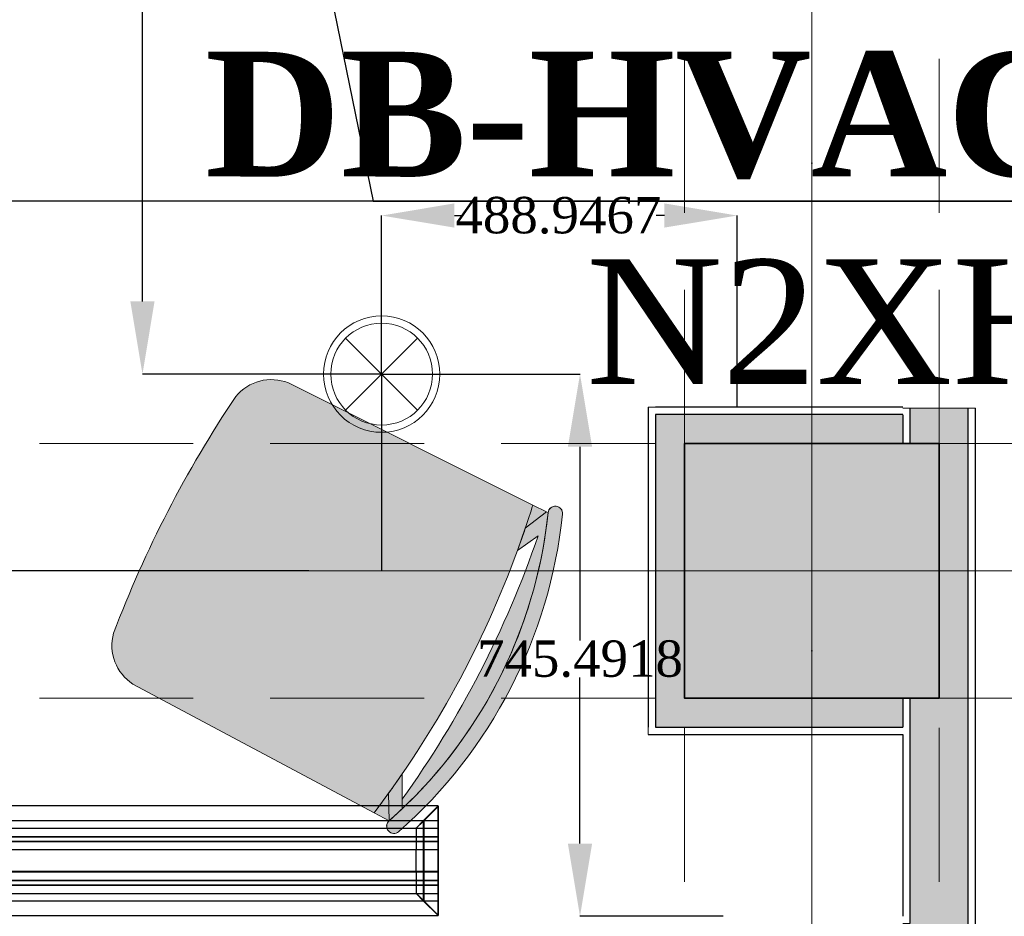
# Model space of a CAD drawing. Header units: inches. Extents: x -78787 to 29484, y -9517 to 23232.
# Tile 179 of 256: x 1241 to 2596, y 5168 to 6401. Entities that reach past the tile are written whole.
import ezdxf
from ezdxf import colors
from ezdxf.entities.mleader import LeaderData, LeaderLine
from ezdxf.enums import TextEntityAlignment as Align
from ezdxf.math import Vec2, Vec3

# ---------------------------------------------------------------- set-up
doc = ezdxf.new("R2010")
doc.units = ezdxf.units.IN
doc.header["$MEASUREMENT"] = 0
doc.linetypes.add('Dot & Dashed', pattern=[670.277762, 317.5, -176.388889, 0, -176.388874])
doc.linetypes.add('Hidden', pattern=[317.5, 211.666667, -105.833333])
for name, color, linetype in [('- განათება', 7, 'Continuous'), ('- მექანიკური ნაწილი', 7, 'Continuous'), ('Edges', 7, 'Continuous'), ('New_Structural - Bearing', 7, 'Continuous'), ('Structural - Bearing', 7, 'Continuous'), ('Structural - Grid', 7, 'Continuous')]:
    doc.layers.add(name, color=color, linetype=linetype)
for name, color, linetype, lineweight in [('New_2D Drafting - General_Pen_No__101', 252, 'Continuous', 13), ('New_Drawing & Figure_Pen_No__1', 7, 'Continuous', 13), ('New_Structural - Bearing_Pen_No__1', 7, 'Continuous', 13), ('Structural - Bearing_Pen_No__20', 1, 'Continuous', 0)]:
    doc.layers.add(name, color=color, linetype=linetype, lineweight=lineweight)
for name, color, linetype, lineweight, true_color in [('New_2D Drafting - General_Pen_No__161', 7, 'Continuous', 13, 0x6a6a6a), ('New_Interior - Lamp_Pen_No__77', 7, 'Continuous', 20, 0xffeb28), ('New_Structural - Bearing_Pen_No__255', 7, 'Continuous', 13, 0xe8e8e8), ('New_Structural - Bearing_Pen_No__5', 7, 'Continuous', 25, 0x40a5ff), ('Structural - Bearing_Pen_No__102', 7, 'Continuous', 13, 0xcccccc), ('Structural - Bearing_Pen_No__161', 7, 'Continuous', 13, 0x6a6a6a), ('Structural - Bearing_Pen_No__28', 7, 'Continuous', 35, 0xa80f02), ('Structural - Grid_Pen_No__81', 7, 'Continuous', 20, 0x6a6a6a)]:
    doc.layers.add(name, color=color, linetype=linetype, lineweight=lineweight, true_color=true_color)
doc.styles.add('CT', font='ARIALN.TTF', dxfattribs={"height": 200})
doc.styles.add('GENERATED_STYLE_2', font='txt')
doc.styles.get("Standard").update_dxf_attribs({"font": 'arial.ttf'})
doc.dimstyles.get("Standard").update_dxf_attribs({"dimtxt": 0.18, "dimasz": 0.18, "dimexe": 0.18, "dimexo": 0.0625, "dimgap": 0.09, "dimtad": 0, "dimtih": 1, "dimtoh": 1, "dimdec": 4, "dimzin": 0, "dimdsep": 46, "dimtxsty": 'Standard', "dimcen": 0.09, "dimadec": 0, "dimazin": 0, "dimtfac": 1, "dimtdec": 4, "dimtofl": 0, "dimtmove": 0, "dimatfit": 3, "dimfxl": 1, "dimtolj": 1, "dimtzin": 0, "dimarcsym": 0})

# ---------------------------------------------------------------- blocks, each defined once
blk = doc.blocks.new('Wall_56', base_point=(-22783.8, 26088.1))
at = {"layer": 'New_Structural - Bearing_Pen_No__255', "linetype": 'Continuous', "lineweight": 13, "true_color": 0xe8e8e8}
for points in [[(-22873.8, 26887), (-22873.8, 26838), (-22833.8, 26838), (-22833.8, 26488), (-22873.8, 26488), (-22873.8, 26178.1), (-22793.8, 26178.1), (-22793.8, 26887)], [(-22873.8, 26098.1), (-22793.8, 26098.1), (-22873.8, 26178.1)], [(-22873.8, 26178.1), (-22793.8, 26098.1), (-22793.8, 26178.1)]]:
    blk.add_hatch(color=254, dxfattribs=at).paths.add_polyline_path(points)
at = {"layer": 'New_Structural - Bearing_Pen_No__1', "color": 7, "linetype": 'Continuous', "lineweight": 13, "flags": 128}
for points in [[(-22873.8, 26887), (-22883.8, 26887)], [(-22793.8, 26887), (-22873.8, 26887)], [(-22783.8, 26887), (-22793.8, 26887)], [(-22783.8, 26088.1), (-22793.8, 26088.1)]]:
    blk.add_lwpolyline(points, dxfattribs=at)
at = {"layer": 'New_Structural - Bearing_Pen_No__5', "color": 161, "linetype": 'Continuous', "lineweight": 25, "true_color": 0x40a5ff}
for p, q in [((-22873.8, 26887), (-22873.8, 26838)), ((-22793.8, 26178.1), (-22793.8, 26887)), ((-22873.8, 26488), (-22873.8, 26178.1)), ((-22883.8, 26178.1), (-22873.8, 26178.1)), ((-22793.8, 26098.1), (-22793.8, 26178.1)), ((-22873.8, 26098.1), (-22793.8, 26098.1))]:
    blk.add_line(p, q, dxfattribs=at)
at = {"layer": 'New_Structural - Bearing_Pen_No__5', "color": 161, "linetype": 'Continuous', "lineweight": 25, "true_color": 0x40a5ff, "flags": 128}
for points in [[(-22783.8, 26088.1), (-22783.8, 26887)], [(-22883.8, 26877.2), (-22883.8, 26838)], [(-22883.8, 26488), (-22883.8, 26448)], [(-22883.8, 26438), (-22883.8, 26188.1)]]:
    blk.add_lwpolyline(points, dxfattribs=at)
blk = doc.blocks.new('Wall_186', base_point=(-22783.8, 26488))
at = {"layer": 'New_Structural - Bearing_Pen_No__255', "linetype": 'Continuous', "lineweight": 13, "true_color": 0xe8e8e8}
for points in [[(-23183.8, 26488), (-23223.8, 26488), (-23223.8, 26448)], [(-23183.8, 26488), (-23223.8, 26448), (-23183.8, 26448)], [(-23183.8, 26448), (-22883.8, 26448), (-22883.8, 26488), (-23183.8, 26488)]]:
    blk.add_hatch(color=254, dxfattribs=at).paths.add_polyline_path(points)
at = {"layer": 'New_Structural - Bearing_Pen_No__1', "color": 7, "linetype": 'Continuous', "lineweight": 13, "flags": 128}
for points in [[(-22883.8, 26488), (-22883.8, 26448)], [(-23233.8, 26438), (-23233.8, 26448)]]:
    blk.add_lwpolyline(points, dxfattribs=at)
at = {"layer": 'New_Structural - Bearing_Pen_No__5', "color": 161, "linetype": 'Continuous', "lineweight": 25, "true_color": 0x40a5ff}
for p, q in [((-23223.8, 26488), (-23223.8, 26448)), ((-23223.8, 26448), (-23183.8, 26448)), ((-23183.8, 26448), (-22883.8, 26448))]:
    blk.add_line(p, q, dxfattribs=at)
at = {"layer": 'New_Structural - Bearing_Pen_No__5', "color": 161, "linetype": 'Continuous', "lineweight": 25, "true_color": 0x40a5ff, "flags": 128}
blk.add_lwpolyline([(-23233.8, 26438), (-22883.8, 26438)], dxfattribs=at)
blk = doc.blocks.new('Wall_187', base_point=(-23183.8, 26488))
at = {"layer": 'New_Structural - Bearing_Pen_No__255', "linetype": 'Continuous', "lineweight": 13, "true_color": 0xe8e8e8}
for points in [[(-23223.8, 26878), (-23183.8, 26838), (-23183.8, 26878)], [(-23223.8, 26838), (-23183.8, 26838), (-23223.8, 26878)], [(-23223.8, 26488), (-23183.8, 26488), (-23183.8, 26838), (-23223.8, 26838)]]:
    blk.add_hatch(color=254, dxfattribs=at).paths.add_polyline_path(points)
at = {"layer": 'New_Structural - Bearing_Pen_No__1', "color": 7, "linetype": 'Continuous', "lineweight": 13, "flags": 128}
blk.add_lwpolyline([(-23233.8, 26888), (-23223.8, 26888)], dxfattribs=at)
at = {"layer": 'New_Structural - Bearing_Pen_No__5', "color": 161, "linetype": 'Continuous', "lineweight": 25, "true_color": 0x40a5ff}
for p, q in [((-23183.8, 26878), (-23223.8, 26878)), ((-23223.8, 26878), (-23223.8, 26838)), ((-23223.8, 26838), (-23223.8, 26488)), ((-23223.8, 26488), (-23223.8, 26448))]:
    blk.add_line(p, q, dxfattribs=at)
at = {"layer": 'New_Structural - Bearing_Pen_No__5', "color": 161, "linetype": 'Continuous', "lineweight": 25, "true_color": 0x40a5ff, "flags": 128}
blk.add_lwpolyline([(-23233.8, 26888), (-23233.8, 26448)], dxfattribs=at)
blk = doc.blocks.new('Wall_188', base_point=(-23183.8, 26838))
at = {"layer": 'New_Structural - Bearing_Pen_No__255', "linetype": 'Continuous', "lineweight": 13, "true_color": 0xe8e8e8}
blk.add_hatch(color=254, dxfattribs=at).paths.add_polyline_path([(-23183.8, 26838), (-22883.8, 26838), (-22883.8, 26878), (-23183.8, 26878)])
at = {"layer": 'New_Structural - Bearing_Pen_No__1', "color": 7, "linetype": 'Continuous', "lineweight": 13, "flags": 128}
blk.add_lwpolyline([(-22883.8, 26838), (-22883.8, 26878)], dxfattribs=at)
at = {"layer": 'New_Structural - Bearing_Pen_No__5', "color": 161, "linetype": 'Continuous', "lineweight": 25, "true_color": 0x40a5ff}
for p, q in [((-23183.8, 26878), (-23223.8, 26878)), ((-22883.8, 26878), (-23183.8, 26878))]:
    blk.add_line(p, q, dxfattribs=at)
at = {"layer": 'New_Structural - Bearing_Pen_No__5', "color": 161, "linetype": 'Continuous', "lineweight": 25, "true_color": 0x40a5ff, "flags": 128}
blk.add_lwpolyline([(-22883.8, 26888), (-23223.8, 26888)], dxfattribs=at)
blk = doc.blocks.new('Column_22', base_point=(-23008.8, 26663))
at = {"layer": 'Structural - Bearing_Pen_No__161', "linetype": 'Continuous', "lineweight": 0, "true_color": 0x6a6a6a}
blk.add_hatch(color=251, dxfattribs=at).paths.add_polyline_path([(-22833.8, 26488), (-22833.8, 26838), (-23183.8, 26838), (-23183.8, 26488)])
at = {"layer": 'Structural - Bearing_Pen_No__20', "color": 1, "linetype": 'Continuous', "lineweight": 0}
for p, q in [((-23008.8, 26743), (-23008.8, 26918)), ((-23088.8, 26663), (-23263.8, 26663)), ((-22928.8, 26663), (-22753.8, 26663)), ((-23008.8, 26583), (-23008.8, 26408))]:
    blk.add_line(p, q, dxfattribs=at)
blk.add_point((-23008.8, 26663), dxfattribs=at)
at = {"layer": 'Structural - Bearing_Pen_No__28', "color": 14, "linetype": 'Continuous', "lineweight": 35, "true_color": 0xa80f02, "flags": 128}
blk.add_lwpolyline([(-22833.8, 26488), (-22833.8, 26838), (-23183.8, 26838), (-23183.8, 26488)], close=True, dxfattribs=at)
blk = doc.blocks.new('Standard grid marker')
at = {"layer": 'Structural - Grid_Pen_No__81', "color": 251, "linetype": 'Continuous', "lineweight": 20, "true_color": 0x6a6a6a}
blk.add_line((1000, 0), (51328.1, 0), dxfattribs=at)
at = {"layer": 'Structural - Grid_Pen_No__81', "color": 251, "lineweight": 20, "true_color": 0x6a6a6a, "style": 'GENERATED_STYLE_2'}
for tag, p in [('AC_MarkerText_1_0', (-100, -144)), ('AC_MarkerText_1_1', (52428.1, -144))]:
    blk.add_attdef(tag, text='', height=100, rotation=180, dxfattribs=at).set_placement(p, align=Align.TOP_CENTER)
blk = doc.blocks.new('Standard grid marker_2')
at = {"layer": 'Structural - Grid_Pen_No__81', "color": 251, "linetype": 'Continuous', "lineweight": 20, "true_color": 0x6a6a6a}
blk.add_line((1000, 0), (27734.9, 0), dxfattribs=at)
at = {"layer": 'Structural - Grid_Pen_No__81', "color": 251, "lineweight": 20, "true_color": 0x6a6a6a, "style": 'GENERATED_STYLE_2'}
for tag, p in [('AC_MarkerText_1_0', (-1.5, -46.7)), ('AC_MarkerText_1_1', (28933.4, -46.7))]:
    blk.add_attdef(tag, text='', height=100, rotation=270, dxfattribs=at).set_placement(p, align=Align.TOP_CENTER)
blk = doc.blocks.new('Beam_5', base_point=(-23008.8, 14663))
at = {"layer": 'Structural - Bearing_Pen_No__102', "color": 254, "linetype": 'Dot & Dashed', "lineweight": 13, "true_color": 0xcccccc}
blk.add_line((-23008.8, 14663), (-23008.8, 39096.2), dxfattribs=at)
at = {"layer": 'Structural - Bearing_Pen_No__102', "color": 254, "linetype": 'Hidden', "lineweight": 13, "true_color": 0xcccccc}
for p, q in [((-23183.8, 26838), (-23183.8, 32488)), ((-22833.8, 26838), (-22833.8, 32488)), ((-23183.8, 20838), (-23183.8, 26488)), ((-22833.8, 20838), (-22833.8, 26488))]:
    blk.add_line(p, q, dxfattribs=at)
blk = doc.blocks.new('Beam_12', base_point=(-47008.8, 26663))
at = {"layer": 'Structural - Bearing_Pen_No__102', "color": 254, "linetype": 'Hidden', "lineweight": 13, "true_color": 0xcccccc}
for p, q in [((-28833.8, 26838), (-23183.8, 26838)), ((-22833.8, 26838), (-17183.8, 26838)), ((-28833.8, 26488), (-23183.8, 26488)), ((-22833.8, 26488), (-17183.8, 26488))]:
    blk.add_line(p, q, dxfattribs=at)
at = {"layer": 'Structural - Bearing_Pen_No__102', "color": 254, "linetype": 'Dot & Dashed', "lineweight": 13, "true_color": 0xcccccc}
blk.add_line((-47008.8, 26663), (991.2, 26663), dxfattribs=at)
blk = doc.blocks.new('lineardiffplan')
blk.add_lwpolyline([(393.1, 274.9), (1492.8, 274.9), (1492.8, 124.4), (393.1, 124.4)], close=True)
at = {"layer": 'Edges'}
for p, q in [((392.8, 274.9), (392.8, 274.6)), ((393.1, 274.9), (392.8, 274.9)), ((422.8, 244.9), (392.8, 274.9)), ((392.8, 274.6), (392.9, 274.5)), ((392.9, 125.2), (392.9, 274.5)), ((412.4, 255), (392.9, 274.5)), ((393.1, 274.9), (393.2, 274.8)), ((393.2, 274.8), (412.7, 255.3)), ((1462.8, 244.9), (1492.8, 274.9)), ((1472.9, 255.3), (1492.4, 274.8)), ((1473.2, 254.9), (1492.8, 274.5)), ((1492.4, 274.8), (1492.5, 274.9)), ((1492.8, 274.9), (1492.5, 274.9)), ((1492.8, 274.5), (1492.8, 274.9)), ((1492.8, 274.5), (1492.8, 274.5)), ((1492.8, 125.4), (1492.8, 274.5)), ((1492.8, 255.3), (392.9, 255.3)), ((392.9, 254.9), (1492.8, 254.9)), ((392.9, 244.9), (1492.8, 244.9)), ((412.4, 144.7), (412.4, 255)), ((412.8, 254.6), (412.4, 255)), ((412.7, 255.3), (413.1, 254.9)), ((412.8, 145.1), (412.8, 254.6)), ((412.8, 254.6), (422.8, 244.6)), ((413.1, 254.9), (423.1, 244.9)), ((422.8, 244.6), (422.8, 244.9)), ((422.8, 244.9), (423.1, 244.9)), ((422.8, 244.6), (422.8, 244.6)), ((422.8, 244.6), (422.8, 233.2)), ((423.1, 244.9), (423.1, 244.9)), ((1472.5, 254.9), (1462.5, 244.9)), ((1462.5, 244.9), (1462.5, 244.9)), ((1462.5, 244.9), (1462.8, 244.9)), ((1462.8, 244.9), (1462.9, 244.6)), ((1462.8, 244.5), (1462.9, 244.6)), ((1462.8, 233.2), (1462.8, 244.5)), ((1462.9, 244.6), (1472.8, 254.5)), ((1472.9, 255.3), (1472.5, 254.9)), ((1472.8, 254.5), (1473.2, 254.9)), ((1472.8, 254.5), (1472.8, 145.3)), ((1473.2, 144.9), (1473.2, 254.9)), ((392.9, 233.2), (1492.8, 233.2)), ((392.9, 233), (1492.8, 233)), ((422.8, 233), (422.8, 233.2)), ((422.8, 226.8), (422.8, 233)), ((1462.8, 233), (1462.8, 233.2)), ((1462.8, 226.8), (1462.8, 233)), ((392.9, 226.8), (1492.8, 226.8)), ((392.9, 226.5), (1492.8, 226.5)), ((422.8, 226.5), (422.8, 226.8)), ((422.8, 214.9), (422.8, 226.5)), ((1462.8, 226.5), (1462.8, 226.8)), ((1462.8, 214.9), (1462.8, 226.5)), ((392.9, 214.9), (1492.8, 214.9)), ((1492.8, 214.8), (392.9, 214.8)), ((422.4, 214.9), (422.3, 214.9)), ((422.8, 214.9), (422.4, 214.9)), ((422.8, 184.9), (422.8, 214.9)), ((423.2, 214.9), (422.8, 214.9)), ((423.2, 214.8), (422.8, 214.9)), ((423.2, 214.8), (423.2, 214.9)), ((423.2, 214.8), (423.2, 184.9)), ((1462.8, 214.9), (1462.4, 214.9)), ((1462.4, 214.9), (1462.4, 214.8)), ((1462.8, 214.9), (1462.4, 214.8)), ((1462.4, 184.9), (1462.4, 214.8)), ((1462.8, 214.9), (1462.8, 184.9)), ((1462.8, 214.9), (1463.2, 214.9)), ((1463.2, 214.9), (1463.3, 214.9)), ((1492.8, 184.9), (392.9, 184.9)), ((422.4, 184.9), (422.3, 184.9)), ((422.8, 184.9), (422.4, 184.9)), ((422.8, 184.9), (423.2, 184.9)), ((422.8, 173.2), (422.8, 184.9)), ((1462.4, 184.9), (1462.8, 184.9)), ((1462.8, 173.2), (1462.8, 184.9)), ((1463.2, 184.9), (1462.8, 184.9)), ((1463.2, 184.9), (1463.3, 184.9)), ((392.9, 173.2), (1492.8, 173.2)), ((392.9, 173), (1492.8, 173)), ((392.9, 166.8), (1492.8, 166.8)), ((392.9, 166.5), (1492.8, 166.5)), ((422.8, 173), (422.8, 173.2)), ((422.8, 173), (422.8, 166.8)), ((422.8, 166.5), (422.8, 166.8)), ((422.8, 155.1), (422.8, 166.5)), ((1462.8, 173), (1462.8, 173.2)), ((1462.8, 166.8), (1462.8, 173)), ((1462.8, 166.5), (1462.8, 166.8)), ((1462.8, 155.3), (1462.8, 166.5)), ((392.8, 124.9), (422.8, 154.9)), ((392.9, 154.9), (1492.8, 154.9)), ((412.8, 145.1), (422.8, 155.1)), ((423.1, 154.8), (413.1, 144.9)), ((422.8, 154.9), (422.8, 155.1)), ((422.8, 155.1), (422.8, 155.1)), ((423.1, 154.8), (422.8, 154.9)), ((423.1, 154.8), (423.1, 154.9)), ((1462.5, 154.8), (1462.4, 154.9)), ((1462.8, 154.9), (1462.5, 154.8)), ((1462.5, 154.8), (1472.4, 144.9)), ((1462.9, 155.2), (1462.8, 155.3)), ((1462.9, 155.2), (1462.8, 154.9)), ((1462.8, 154.9), (1492.8, 124.9)), ((1472.8, 145.3), (1462.9, 155.2)), ((1492.8, 144.9), (392.9, 144.9)), ((392.9, 125.2), (412.4, 144.7)), ((392.9, 144.5), (1492.8, 144.5)), ((412.7, 144.5), (393.2, 124.9)), ((412.8, 145.1), (412.4, 144.7)), ((412.7, 144.5), (413.1, 144.9)), ((1472.4, 144.9), (1472.8, 144.5)), ((1473.2, 144.9), (1472.8, 145.3)), ((1472.8, 144.5), (1492.4, 124.9)), ((1473.2, 144.9), (1492.8, 125.4)), ((392.9, 125.2), (392.8, 125.1)), ((392.8, 125.1), (392.8, 124.9)), ((392.8, 124.9), (393.1, 124.9)), ((393.2, 124.9), (393.1, 124.9)), ((1492.4, 124.9), (1492.8, 124.9)), ((1492.4, 124.9), (1492.4, 124.9)), ((1492.8, 125.3), (1492.8, 125.4)), ((1492.8, 124.9), (1492.8, 125.3))]:
    blk.add_line(p, q, dxfattribs=at)
blk = doc.blocks.new('Recessed Spot')
at = {"layer": 'New_Interior - Lamp_Pen_No__77', "color": 2, "linetype": 'Continuous', "lineweight": 20, "true_color": 0xffeb28}
for q in [(-49.5, 49.5), (49.5, 49.5), (-49.5, -49.5), (49.5, -49.5)]:
    blk.add_line((0, 0), q, dxfattribs=at)
at = {"layer": 'New_Interior - Lamp_Pen_No__77', "color": 2, "linetype": 'Continuous', "lineweight": 20, "true_color": 0xffeb28, "flags": 128}
blk.add_lwpolyline([(80, 0, 1), (-80, 0, 1)], format="xyb", close=True, dxfattribs=at)
at = {"layer": 'New_Interior - Lamp_Pen_No__77', "color": 2, "linetype": 'Continuous', "lineweight": 20, "true_color": 0xffeb28}
blk.add_circle((0, 0), 70, dxfattribs=at)
blk = doc.blocks.new('_DotSmall')
at = {"color": 0, "linetype": 'ByBlock', "const_width": 0.5}
blk.add_lwpolyline([(-0.0625, 0, 1), (0.0625, 0, 1)], format="xyb", close=True, dxfattribs=at)
blk = doc.blocks.new('*D609')
at = {"layer": '- განათება', "color": 0, "lineweight": -2, "transparency": 16777216}
for p, q in [((1739.2, 5914), (2012.2, 5914)), ((2012, 5814), (2012, 5547.9)), ((2012, 5268.5), (2012, 5496.6)), ((2208.8, 5168.5), (2011.8, 5168.5))]:
    blk.add_line(p, q, dxfattribs=at)
at = {"layer": '- განათება', "color": 0, "transparency": 16777216}
for points in [[(1995.3, 5814), (2028.7, 5814), (2012, 5914)], [(1995.3, 5268.5), (2028.7, 5268.5), (2012, 5168.5)]]:
    blk.add_solid(points, dxfattribs=at)
at = {"layer": 'Defpoints', "color": 0, "transparency": 16777216}
for p in [(1739.2, 5914), (2012, 5914), (2208.9, 5168.5)]:
    blk.add_point(p, dxfattribs=at)
at = {"layer": '- განათება', "color": 0, "transparency": 16777216, "insert": (2012, 5522.3), "char_height": 50, "attachment_point": 5}
blk.add_mtext('\\A1;{\\fSylfaen|b0|i0|c0|p18;745.4918}', dxfattribs=at)
blk = doc.blocks.new('*D610')
at = {"layer": '- განათება', "color": 0, "lineweight": -2, "transparency": 16777216}
for p, q in [((1739.2, 5914), (1739.2, 6132.2)), ((1839.2, 6132), (1848.1, 6132)), ((2128.1, 6132), (2116.6, 6132)), ((2228.1, 5868.4), (2228.1, 6132.2))]:
    blk.add_line(p, q, dxfattribs=at)
at = {"layer": '- განათება', "color": 0, "transparency": 16777216}
for points in [[(1839.2, 6148.7), (1839.2, 6115.4), (1739.2, 6132)], [(2128.1, 6148.7), (2128.1, 6115.4), (2228.1, 6132)]]:
    blk.add_solid(points, dxfattribs=at)
at = {"layer": 'Defpoints', "color": 0, "transparency": 16777216}
for p in [(2228.1, 6132), (1739.2, 5914), (2228.1, 5868.4)]:
    blk.add_point(p, dxfattribs=at)
at = {"layer": '- განათება', "color": 0, "transparency": 16777216, "insert": (1982.3, 6132), "char_height": 50, "attachment_point": 5}
blk.add_mtext('\\A1;{\\fSylfaen|b0|i0|c0|p18;488.9467}', dxfattribs=at)
blk = doc.blocks.new('*D611')
at = {"layer": '- განათება', "color": 0, "lineweight": -2, "transparency": 16777216}
for p, q in [((32.8, 5913.9), (32.8, 5643.2)), ((1739.2, 5913.9), (1739.2, 5643.2)), ((132.8, 5643.4), (857.4, 5643.4)), ((1639.2, 5643.4), (1154.5, 5643.4))]:
    blk.add_line(p, q, dxfattribs=at)
at = {"layer": '- განათება', "color": 0, "transparency": 16777216}
for points in [[(132.8, 5660), (132.8, 5626.7), (32.8, 5643.4)], [(1639.2, 5660), (1639.2, 5626.7), (1739.2, 5643.4)]]:
    blk.add_solid(points, dxfattribs=at)
at = {"layer": 'Defpoints', "color": 0, "transparency": 16777216}
for p in [(32.8, 5914), (1739.2, 5914), (1739.2, 5643.4)]:
    blk.add_point(p, dxfattribs=at)
at = {"layer": '- განათება', "color": 0, "transparency": 16777216, "insert": (1005.9, 5643.4), "char_height": 50, "attachment_point": 5}
blk.add_mtext('\\A1;{\\fSylfaen|b0|i0|c0|p18;1706.3675}', dxfattribs=at)
blk = doc.blocks.new('*D619')
at = {"layer": '- განათება', "color": 0, "lineweight": -2, "transparency": 16777216}
for p, q in [((1739.1, 7514), (1410, 7514)), ((1410.2, 7414), (1410.2, 6744.2)), ((1410.2, 6014), (1410.2, 6692.8)), ((1739.1, 5914), (1410, 5914))]:
    blk.add_line(p, q, dxfattribs=at)
at = {"layer": '- განათება', "color": 0, "transparency": 16777216}
for points in [[(1393.5, 7414), (1426.8, 7414), (1410.2, 7514)], [(1393.5, 6014), (1426.8, 6014), (1410.2, 5914)]]:
    blk.add_solid(points, dxfattribs=at)
at = {"layer": 'Defpoints', "color": 0, "transparency": 16777216}
for p in [(1410.2, 7514), (1739.2, 7514), (1739.2, 5914)]:
    blk.add_point(p, dxfattribs=at)
at = {"layer": '- განათება', "color": 0, "transparency": 16777216, "insert": (1410.2, 6718.5), "char_height": 50, "attachment_point": 5}
blk.add_mtext('\\A1;{\\fSylfaen|b0|i0|c0|p18;1600.0000}', dxfattribs=at)

msp = doc.modelspace()

# ---------------------------------------------------------------- hatches: boundary and pattern name
at = {"layer": 'New_2D Drafting - General_Pen_No__101', "linetype": 'Continuous', "lineweight": 13}
for points in [[(1538.41856, 5883.09683, -0.3269331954), (1610.92304, 5901.92875), (1947.2007, 5733.98064, -0.0060954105), (1936.8049, 5702.06961), (1926.01679, 5671.46595, -0.0750812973), (1728.71671, 5310.8058), (1397.06255, 5487.70902, -0.3269331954), (1370.43004, 5557.72509, -0.0286525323), (1445.09391, 5725.22821, -0.0286525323)], [(1968.11339, 5723.53616, -0.985078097), (1988.00469, 5721.45383, -0.1883998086), (1762.55812, 5284.79339, -0.9850780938), (1749.34187, 5299.80441, 0.1884020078)], [(1966.06641, 5724.55849), (1936.8049, 5702.06961, 0.0060954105), (1947.2007, 5733.98064)], [(1936.8049, 5702.06961), (1966.06641, 5724.55849), (1968.11339, 5723.53616), (1965.1479, 5699.48065, -0.1693138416), (1767.23643, 5316.15207), (1767.28561, 5329.32269, 0.073421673), (1954.43874, 5691.81376), (1926.01679, 5671.46595, 0.0058933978)], [(1749.34187, 5299.80441), (1748.71294, 5337.76015, 0.0058933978), (1767.41614, 5364.27728), (1767.23643, 5316.15207, -0.009248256)], [(1749.34187, 5299.80441), (1728.71671, 5310.8058, 0.0060954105), (1748.71294, 5337.76015)]]:
    msp.add_hatch(color=252, dxfattribs=at).paths.add_polyline_path(points)

# ---------------------------------------------------------------- linework, layer by layer
at = {"layer": 'New_2D Drafting - General_Pen_No__161', "color": 251, "linetype": 'Continuous', "lineweight": 13, "true_color": 0x6a6a6a, "flags": 128}
for points in [[(1538.41856, 5883.09683, -0.3269331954), (1610.92304, 5901.92875), (1947.2007, 5733.98064, -0.0060954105), (1936.8049, 5702.06961), (1926.01679, 5671.46595, -0.0750812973), (1728.71671, 5310.8058), (1397.06255, 5487.70902, -0.3269331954), (1370.43004, 5557.72509, -0.0286525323), (1445.09391, 5725.22821, -0.0286525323)], [(1968.11339, 5723.53616, -0.985078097), (1988.00469, 5721.45383, -0.1883998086), (1762.55812, 5284.79339, -0.9850780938), (1749.34187, 5299.80441, 0.1884020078)], [(1966.06641, 5724.55849), (1936.8049, 5702.06961, 0.0060954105), (1947.2007, 5733.98064)], [(1936.8049, 5702.06961), (1966.06641, 5724.55849), (1968.11339, 5723.53616), (1965.1479, 5699.48065, -0.1693138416), (1767.23643, 5316.15207), (1767.28561, 5329.32269, 0.073421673), (1954.43874, 5691.81376), (1926.01679, 5671.46595, 0.0058933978)], [(1749.34187, 5299.80441), (1748.71294, 5337.76015, 0.0058933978), (1767.41614, 5364.27728), (1767.23643, 5316.15207, -0.009248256)], [(1749.34187, 5299.80441), (1728.71671, 5310.8058, 0.0060954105), (1748.71294, 5337.76015)]]:
    msp.add_lwpolyline(points, format="xyb", close=True, dxfattribs=at)
at = {"layer": 'New_Drawing & Figure_Pen_No__1', "color": 7, "linetype": 'Continuous', "lineweight": 13}
for centre, radius, start, end in [((1978.04338, 5722.34546), 10.00113, 354.88512216, 174.87540935), ((1316.41486, 5791.66485), 655.24994, 311.35367347, 354.03196599), ((1316.41486, 5791.66485), 675.24994, 311.35391682, 354.03172265), ((1756.06284, 5292.39825), 10.00113, 130.5102301, 310.5005173)]:
    msp.add_arc(centre, radius, start, end, dxfattribs=at)

# ---------------------------------------------------------------- block references
at = {"layer": '- განათება', "color": 2, "linetype": 'Continuous', "lineweight": 20, "true_color": 0xffeb28, "zscale": 1000}
msp.add_blockref('Recessed Spot', (1739.17809, 5913.9634), dxfattribs=at)
at = {"layer": '- მექანიკური ნაწილი', "xscale": -1, "rotation": 180}
msp.add_blockref('lineardiffplan', (323.93949, 5444.65926), dxfattribs=at)
at = {"layer": 'New_Structural - Bearing', "color": 7, "lineweight": 35}
for name, p in [('Wall_187', (2155.93152, 5468.35514)), ('Wall_188', (2155.93152, 5818.35514)), ('Wall_56', (2555.93152, 5068.47159)), ('Wall_186', (2555.93152, 5468.35514))]:
    msp.add_blockref(name, p, dxfattribs=at)
at = {"layer": 'Structural - Bearing', "color": 254, "lineweight": 13, "true_color": 0xcccccc}
for name, p in [('Beam_5', (2330.93152, -6356.64486)), ('Beam_12', (-21669.06848, 5643.35514))]:
    msp.add_blockref(name, p, dxfattribs=at)
at = {"layer": 'Structural - Bearing', "color": 14, "lineweight": 35, "true_color": 0xa80f02}
msp.add_blockref('Column_22', (2330.93152, 5643.35514), dxfattribs=at)
at = {"layer": 'Structural - Grid', "color": 8, "linetype": 'Continuous', "lineweight": 15, "zscale": 1000}
for name, p, rotation in [('Standard grid marker_2', (2330.93152, -9316.57065), 90), ('Standard grid marker', (29284.00379, 5643.35514), 180)]:
    msp.add_blockref(name, p, dxfattribs=dict(at, rotation=rotation))

# ---------------------------------------------------------------- dimensions: what is measured, and where the dimension line sits
at = {"layer": '- განათება', "color": 1}
for base, p1, p2, picture, middle in [((1410.17482, 7513.9634), (1739.17809, 5913.9634), (1739.17809, 7513.9634), '*D619', (1410.17482, 6718.5)), ((2012, 5913.9634), (2208.85031, 5168.47159), (1739.17809, 5913.9634), '*D609', (2012, 5522.26883))]:
    dim = msp.add_linear_dim(base=base, p1=p1, p2=p2, angle=90, text='{\\fSylfaen|b0|i0|c0|p18;<>}', dimstyle='Standard', override={"dimtxt": 50, "dimasz": 100}, dxfattribs=at)
    dim.commit()
    dim.dimension.update_dxf_attribs({"geometry": picture, "text_midpoint": middle, "dimtype": 160})
for base, p1, p2, picture, middle in [((2228.12483, 6132.02074), (1739.17809, 5913.9634), (2228.12483, 5868.35514), '*D610', (1982.31467, 6132.02074)), ((1739.1780930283, 5643.3551375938), (32.8105432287, 5913.9633972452), (1739.1780930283, 5913.9633972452), '*D611', (1005.9315177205, 5643.3551375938))]:
    dim = msp.add_linear_dim(base=base, p1=p1, p2=p2, text='{\\fSylfaen|b0|i0|c0|p18;<>}', dimstyle='Standard', override={"dimtxt": 50, "dimasz": 100}, dxfattribs=at)
    dim.commit()
    dim.dimension.update_dxf_attribs({"geometry": picture, "text_midpoint": middle, "dimtype": 160})

# ---------------------------------------------------------------- leaders
at = {"layer": '- მექანიკური ნაწილი', "color": 7}
ml = msp.add_multileader_mtext('Standard', dxfattribs=at)
ml.set_content('{\\fSylfaen|b1|i0|c0|p18;\\C1;DB-HVAC\\C7;  \\fSylfaen|b0|i0|c0|p18;\\C1;QF-18         \\C7;N2XH-3X2.5}', color=7, style='CT')
ml.set_leader_properties()
ml.set_arrow_properties(name='DOTSMALL')
ml.build(insert=Vec2(0, 0))
ml.multileader.update_dxf_attribs({"has_dogleg": 0, "text_left_attachment_type": 6, "text_right_attachment_type": 6, "dogleg_length": 9, "arrow_head_size": 172.53719})
ctx = ml.context
ctx.base_point, ctx.char_height, ctx.arrow_head_size, ctx.landing_gap_size, ctx.plane_origin = Vec3(1727.52507, 6151.56214), 171.3007828, 172.53719, 57.5124, Vec3(-15005.65345, -4333.96178)
ctx.left_attachment, ctx.right_attachment, ctx.text_align_type = 6, 6, 1
notes = []
notes.append((ctx, [(1, (1, 1, 0), (1718.52507, 6151.56214), (1, 0), 9, [(2, [(1295.5, 8268.3791)], 0, [])])]))
ctx.mtext.insert, ctx.mtext.width, ctx.mtext.defined_height, ctx.mtext.alignment, ctx.mtext.flow_direction = Vec3(2728.62844, 6357.12308), 2531.4263669, 243.98464, 2, 5
ml = msp.add_multileader_mtext('Standard', dxfattribs=at)
ml.set_content('{\\fSylfaen|b1|i0|c0|p18;\\C1;DB-HVAC\\C7;  \\fSylfaen|b0|i0|c0|p18;\\C1;QF-18         \\C7;N2XH-3X2.5}', color=7, style='CT')
ml.set_leader_properties()
ml.set_arrow_properties(name='DOTSMALL')
ml.build(insert=Vec2(0, 0))
ml.multileader.update_dxf_attribs({"has_dogleg": 0, "text_left_attachment_type": 6, "text_right_attachment_type": 6, "dogleg_length": 9, "arrow_head_size": 172.53719})
ctx = ml.context
ctx.base_point, ctx.char_height, ctx.arrow_head_size, ctx.landing_gap_size, ctx.plane_origin = Vec3(1728.13123, 6151.56214), 171.3007828, 172.53719, 57.5124, Vec3(-15005.65345, -4333.96178)
ctx.left_attachment, ctx.right_attachment, ctx.text_align_type = 6, 6, 1
notes.append((ctx, [(0, (1, 1, 0), (3736.83116, 6151.56214), (-1, 0), 6.4932, [(2, [(3529, 3381)], 0, [])])]))
ctx.mtext.insert, ctx.mtext.width, ctx.mtext.defined_height, ctx.mtext.alignment, ctx.mtext.flow_direction = Vec3(2729.2346, 6357.12308), 2531.4263669, 243.98464, 2, 5
for ctx, leaders in notes:
    for number, flags, end, landing, length, lines in leaders:
        leader = LeaderData()
        leader.index, (leader.has_last_leader_line, leader.has_dogleg_vector, leader.attachment_direction) = number, flags
        leader.last_leader_point, leader.dogleg_vector, leader.dogleg_length = Vec3(end), Vec3(landing), length
        for number, points, colour, breaks in lines:
            line = LeaderLine()
            line.index, line.vertices, line.color, line.breaks = number, Vec3.list(points), colors.encode_raw_color(colour), breaks
            leader.lines.append(line)
        ctx.leaders.append(leader)

doc.saveas('drawing.dxf')
